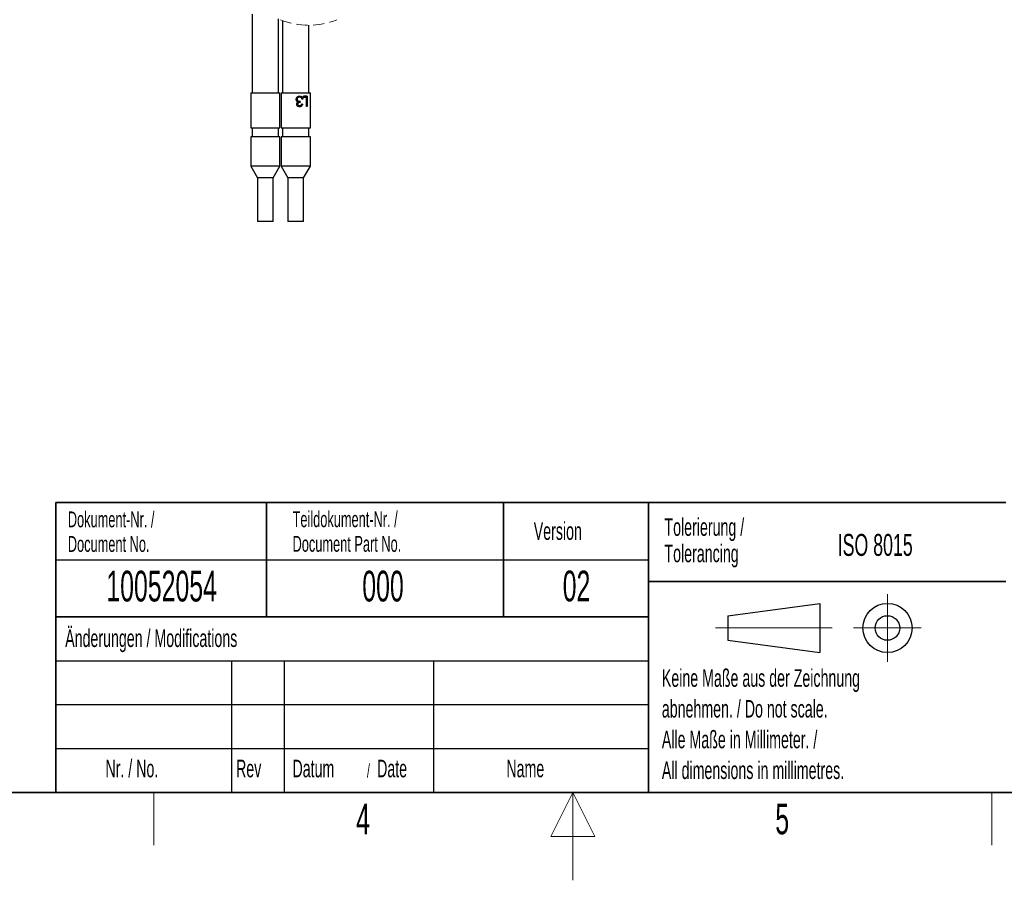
# Model space of a CAD drawing. Header units: millimetres. Extents: x 5 to 418, y 2 to 292.
# Tile 9 of 22: x 154 to 266, y 2 to 100. Entities that reach past the tile are written whole.
import ezdxf

# ---------------------------------------------------------------- set-up
doc = ezdxf.new("R2010")
doc.units = ezdxf.units.MM
doc.linetypes.add('HIDDEN', pattern=[1.905, 1.27, -0.635])
doc.layers.add('SLD-0', color=7, linetype='Continuous')
doc.styles.add('SLDTEXTSTYLE0', font='TXT', dxfattribs={"width": 0.605})

msp = doc.modelspace()

# ---------------------------------------------------------------- linework, layer by layer
at = {"color": 7, "linetype": 'Continuous', "lineweight": 25}
for p, q in [((180.4689933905, 100.6180653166), (180.4689933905, 91.6518677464)), ((183.4689932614, 91.6518677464), (183.4689932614, 100.0700304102)), ((183.9330948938, 99.8847791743), (183.9330948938, 91.6518677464)), ((186.9330948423, 91.6518677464), (186.9330948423, 99.336754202)), ((180.3023263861, 91.6518677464), (180.3023263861, 87.6518596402)), ((180.3023263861, 91.6518677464), (183.6356599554, 91.6518677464)), ((183.6356599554, 87.6518596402), (183.6356599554, 91.6518677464)), ((183.7664281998, 91.6518677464), (183.7664281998, 87.6518596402)), ((183.7664281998, 91.6518677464), (183.9897191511, 91.6518677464)), ((183.9897191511, 91.6518677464), (187.0997615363, 91.6518677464)), ((185.5895373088, 90.9203200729), (185.5582488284, 90.9203200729)), ((185.881226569, 91.1671131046), (185.7916002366, 91.1671131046)), ((186.2421003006, 90.9427612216), (186.1490257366, 90.9427612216)), ((186.73106486, 91.2568578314), (186.3193518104, 91.2568578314)), ((186.3193518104, 91.137201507), (186.3193518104, 91.2568578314)), ((186.6628694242, 91.137201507), (186.3193518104, 91.137201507)), ((186.4714708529, 91.2568578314), (186.4714708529, 91.137201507)), ((186.6628694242, 90.090196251), (186.6628694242, 91.137201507)), ((186.73106486, 91.2568578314), (186.73106486, 90.090196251)), ((187.0997615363, 87.6518596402), (187.0997615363, 91.6518677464)), ((185.6489885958, 90.3629272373), (185.6058098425, 90.3629272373)), ((185.8787499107, 90.1799409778), (185.7896189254, 90.1799409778)), ((185.9405551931, 90.6735270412), (185.8390631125, 90.6735270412)), ((185.8390631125, 90.6735270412), (185.8390631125, 90.5538707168)), ((185.9405551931, 90.5538707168), (185.8390631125, 90.5538707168)), ((185.9405551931, 90.6735270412), (185.9405551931, 90.5538707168)), ((186.2025808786, 90.3594204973), (186.1082501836, 90.3594204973)), ((186.73106486, 90.090196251), (186.6628694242, 90.090196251)), ((180.3023263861, 87.6518596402), (183.6356599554, 87.6518596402)), ((180.4689933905, 87.6518596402), (180.4689933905, 86.6518625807)), ((183.4689932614, 86.6518625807), (183.4689932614, 87.6518596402)), ((183.7664281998, 87.6518596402), (183.9897191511, 87.6518596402)), ((183.9330948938, 87.6518596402), (183.9330948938, 86.6518625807)), ((183.9897191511, 87.6518596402), (187.0997615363, 87.6518596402)), ((186.9330948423, 86.6518625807), (186.9330948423, 87.6518596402)), ((180.3023263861, 86.6518625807), (180.3023263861, 83.3185324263)), ((180.5256178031, 86.6518625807), (180.3023263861, 86.6518625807)), ((183.6356599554, 86.6518625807), (180.5256178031, 86.6518625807)), ((183.6356599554, 83.3185324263), (183.6356599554, 86.6518625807)), ((183.7664281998, 86.6518625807), (183.7664281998, 83.3185324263)), ((187.0997615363, 86.6518625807), (183.7664281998, 86.6518625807)), ((187.0997615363, 83.3185324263), (187.0997615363, 86.6518625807)), ((180.3023263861, 83.3185324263), (181.0721272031, 81.9851963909)), ((180.5256178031, 83.3185324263), (180.3023263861, 83.3185324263)), ((183.6356599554, 83.3185324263), (180.5256178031, 83.3185324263)), ((182.8658594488, 81.9851963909), (183.6356599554, 83.3185324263)), ((183.7664281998, 83.3185324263), (184.5362285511, 81.9851963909)), ((187.0997615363, 83.3185324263), (183.7664281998, 83.3185324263)), ((186.3299611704, 81.9851963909), (187.0997615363, 83.3185324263)), ((181.0721272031, 81.9851963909), (181.0721272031, 76.9852011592)), ((181.1922839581, 81.9851963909), (181.0721272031, 81.9851963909)), ((182.8658594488, 81.9851963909), (181.1922839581, 81.9851963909)), ((182.8658594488, 76.9852011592), (182.8658594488, 81.9851963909)), ((184.5362285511, 81.9851963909), (184.5362285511, 76.9852011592)), ((186.3299611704, 81.9851963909), (184.5362285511, 81.9851963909)), ((186.3299611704, 76.9852011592), (186.3299611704, 81.9851963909)), ((181.1922839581, 76.9852011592), (181.0721272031, 76.9852011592)), ((182.8658594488, 76.9852011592), (181.1922839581, 76.9852011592)), ((186.3299611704, 76.9852011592), (184.5362285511, 76.9852011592))]:
    msp.add_line(p, q, dxfattribs=at)
at = {"color": 7, "linetype": 'HIDDEN', "lineweight": 18}
msp.add_arc((186.9045694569, 107.665867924), 8.329166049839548, 247.380135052, 292.619864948, dxfattribs=at)
at = {"color": 7, "linetype": 'Continuous', "lineweight": 25}
for points, knots in [([(185.4850586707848, 90.91027669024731), (185.4914222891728, 90.96154330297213), (185.5009860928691, 91.03859126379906), (185.5540718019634, 91.1271883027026), (185.6041597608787, 91.18563841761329), (185.6661044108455, 91.23102953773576), (185.7572873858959, 91.27573235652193), (185.8329156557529, 91.28237676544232), (185.8830270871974, 91.28677936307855)], [0, 0, 0, 0, 0.2512353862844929, 0.3775785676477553, 0.5037060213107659, 0.6294450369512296, 0.7544695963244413, 1, 1, 1, 1]), ([(185.5546039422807, 90.70297173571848), (185.5343283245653, 90.7346008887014), (185.493768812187, 90.79787210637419), (185.487962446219, 90.87280339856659), (185.4850586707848, 90.91027669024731)], [0, 0, 0, 0, 0.4998979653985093, 0.9999999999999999, 0.9999999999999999, 0.9999999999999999, 0.9999999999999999]), ([(185.7916002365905, 91.16711310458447), (185.7633961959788, 91.16484926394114), (185.720213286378, 91.16138312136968), (185.6679472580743, 91.13449357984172), (185.6194901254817, 91.09467822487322), (185.5694030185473, 91.02414980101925), (185.5620539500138, 90.95574037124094), (185.5582488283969, 90.92032007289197)], [0, 0, 0, 0, 0.2221888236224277, 0.3401909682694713, 0.4603991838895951, 0.7206112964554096, 1, 1, 1, 1]), ([(185.5582488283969, 90.92032007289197), (185.5595371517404, 90.90009092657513), (185.5620751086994, 90.86024013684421), (185.5836950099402, 90.80524548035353), (185.6139918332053, 90.75793396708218), (185.6532863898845, 90.72154341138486), (185.6981537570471, 90.69738679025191), (185.7604808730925, 90.68089241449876), (185.8077906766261, 90.67645815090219), (185.8390631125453, 90.67352704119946)], [0, 0, 0, 0, 0.1439032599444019, 0.2834849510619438, 0.4161742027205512, 0.5423139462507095, 0.6613050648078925, 0.7761179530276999, 1, 1, 1, 1]), ([(185.881226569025, 91.16711310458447), (185.8462684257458, 91.1649261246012), (185.7759075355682, 91.16052435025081), (185.6954597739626, 91.11826122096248), (185.6443800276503, 91.0687786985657), (185.6131976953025, 91.02479936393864), (185.5931749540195, 90.97411376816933), (185.590750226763, 90.93825676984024), (185.5895373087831, 90.92032007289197)], [0, 0, 0, 0, 0.2457670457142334, 0.4946597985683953, 0.6207015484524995, 0.7470291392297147, 0.8734567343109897, 1, 1, 1, 1]), ([(185.5895373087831, 90.92032007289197), (185.5911967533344, 90.89998547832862), (185.5945140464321, 90.85933584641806), (185.6220859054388, 90.80406189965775), (185.6604370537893, 90.75680500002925), (185.7256602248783, 90.7088529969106), (185.8231869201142, 90.68181449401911), (185.9016149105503, 90.67627664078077), (185.9405551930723, 90.67352704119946)], [0, 0, 0, 0, 0.1269034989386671, 0.2536849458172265, 0.3797547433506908, 0.5063085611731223, 0.754877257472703, 1, 1, 1, 1]), ([(185.7930406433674, 91.28677936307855), (185.8299913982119, 91.28300286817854), (185.8859821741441, 91.27728041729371), (185.9501101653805, 91.23602399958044), (185.9967292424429, 91.19145160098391), (186.0148863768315, 91.14998301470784), (186.0249325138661, 91.12703891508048)], [0, 0, 0, 0, 0.3642649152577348, 0.5519636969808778, 0.7521065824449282, 1, 1, 1, 1]), ([(186.0654719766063, 91.10401165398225), (186.0378555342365, 91.12311456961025), (185.9823915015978, 91.16148029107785), (185.9150417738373, 91.16523029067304), (185.881226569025, 91.16711310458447)], [0, 0, 0, 0, 0.4979162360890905, 1, 1, 1, 1]), ([(185.8830270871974, 91.28677936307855), (185.9285453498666, 91.28323507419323), (185.9965796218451, 91.27793757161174), (186.0780899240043, 91.23722494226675), (186.1488997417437, 91.18060316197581), (186.2130545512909, 91.08034786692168), (186.2322790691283, 90.98928335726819), (186.2421003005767, 90.9427612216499)], [0, 0, 0, 0, 0.2468792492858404, 0.3690002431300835, 0.4925395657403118, 0.74075363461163, 1, 1, 1, 1]), ([(186.1490257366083, 90.9427612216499), (186.1406385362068, 90.97291144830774), (186.1240556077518, 91.03252359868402), (186.0848489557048, 91.08036643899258), (186.0654719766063, 91.10401165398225)], [0, 0, 0, 0, 0.5057731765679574, 0.9999999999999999, 0.9999999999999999, 0.9999999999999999, 0.9999999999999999]), ([(185.5448123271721, 90.36339414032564), (185.5462600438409, 90.38751148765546), (185.5491536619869, 90.43571594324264), (185.5774941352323, 90.50338773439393), (185.6148224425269, 90.55101862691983), (185.6507145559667, 90.58293227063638), (185.6703987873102, 90.5965892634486), (185.6802327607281, 90.6034121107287)], [0, 0, 0, 0, 0.2504419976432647, 0.5005699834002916, 0.7504172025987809, 0.8753118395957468, 1, 1, 1, 1]), ([(185.8801009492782, 90.06028465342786), (185.8391110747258, 90.06439750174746), (185.7564585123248, 90.0726907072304), (185.6640575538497, 90.12642860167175), (185.605567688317, 90.18655788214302), (185.5721654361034, 90.24057197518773), (185.5533994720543, 90.29016136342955), (185.5461163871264, 90.33177953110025), (185.5452471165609, 90.35285344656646), (185.5448123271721, 90.36339414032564)], [0, 0, 0, 0, 0.2453520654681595, 0.4947313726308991, 0.6207833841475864, 0.7470452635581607, 0.873405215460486, 0.9366801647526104, 1, 1, 1, 1]), ([(185.6802327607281, 90.6034121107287), (185.6563313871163, 90.6160258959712), (185.6204185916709, 90.63497862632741), (185.580161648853, 90.671411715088), (185.5631278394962, 90.69244597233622), (185.5546039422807, 90.7029717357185)], [0, 0, 0, 0, 0.4985273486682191, 0.749057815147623, 1, 1, 1, 1]), ([(185.8390631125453, 90.55387071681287), (185.8137744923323, 90.55211301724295), (185.7621258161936, 90.54852314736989), (185.7000801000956, 90.52150173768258), (185.6558459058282, 90.48857899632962), (185.6280368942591, 90.45363761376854), (185.6131565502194, 90.41871713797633), (185.606777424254, 90.3873749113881), (185.6061335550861, 90.37110641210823), (185.605809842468, 90.3629272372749)], [0, 0, 0, 0, 0.2253368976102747, 0.460220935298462, 0.5921329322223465, 0.7152189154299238, 0.8546912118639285, 0.9269443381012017, 1, 1, 1, 1]), ([(185.605809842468, 90.3629272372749), (185.606623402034, 90.3492235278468), (185.6082293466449, 90.32217277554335), (185.6255233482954, 90.27277738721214), (185.6566908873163, 90.2322131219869), (185.694893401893, 90.203704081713), (185.735227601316, 90.18439460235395), (185.7680420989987, 90.18170771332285), (185.7896189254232, 90.17994097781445)], [0, 0, 0, 0, 0.142513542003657, 0.2813178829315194, 0.5394631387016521, 0.6605677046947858, 0.776809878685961, 1, 1, 1, 1]), ([(185.9405551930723, 90.55387071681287), (185.909068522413, 90.55214475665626), (185.845589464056, 90.54866511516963), (185.7682905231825, 90.52218795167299), (185.7125978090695, 90.48936040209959), (185.6776063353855, 90.45475863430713), (185.6583431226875, 90.41929719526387), (185.6502099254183, 90.38748885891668), (185.6493959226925, 90.37111880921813), (185.6489885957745, 90.3629272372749)], [0, 0, 0, 0, 0.2448451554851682, 0.4936228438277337, 0.6273614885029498, 0.7457695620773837, 0.8725768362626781, 0.9362374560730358, 1, 1, 1, 1]), ([(185.6489885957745, 90.3629272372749), (185.650022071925, 90.3491661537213), (185.6520880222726, 90.32165732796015), (185.6747320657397, 90.27088053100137), (185.7237379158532, 90.22152275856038), (185.7980722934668, 90.18514605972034), (185.8519582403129, 90.18166949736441), (185.8787499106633, 90.17994097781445)], [0, 0, 0, 0, 0.1267744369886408, 0.2534259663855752, 0.5047164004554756, 0.7537488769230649, 1, 1, 1, 1]), ([(186.0043513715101, 90.2176111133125), (185.9922938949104, 90.1920760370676), (185.9726246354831, 90.15042088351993), (185.9274192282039, 90.10683687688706), (185.8852071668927, 90.07913060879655), (185.846371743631, 90.06626103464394), (185.8146919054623, 90.06085927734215), (185.7986993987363, 90.06047624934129), (185.790699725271, 90.06028465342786)], [0, 0, 0, 0, 0.2971312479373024, 0.4847076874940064, 0.6591396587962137, 0.8301724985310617, 0.9150499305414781, 1, 1, 1, 1]), ([(185.8787499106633, 90.17994097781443), (185.9047091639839, 90.18186839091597), (185.9564879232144, 90.1857128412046), (186.0270242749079, 90.22413875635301), (186.0767840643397, 90.2865719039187), (186.0977024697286, 90.33500102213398), (186.1082501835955, 90.35942049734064)], [0, 0, 0, 0, 0.2479009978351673, 0.4944674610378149, 0.7450946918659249, 1, 1, 1, 1]), ([(186.2025808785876, 90.35942049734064), (186.192284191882, 90.31949983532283), (186.1719430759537, 90.24063652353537), (186.1015710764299, 90.1400524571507), (185.9993570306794, 90.07122349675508), (185.9199368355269, 90.06393862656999), (185.8801009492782, 90.06028465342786)], [0, 0, 0, 0, 0.2566525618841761, 0.5070174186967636, 0.7527279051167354, 1, 1, 1, 1])]:
    msp.add_open_spline(points, degree=3, knots=knots, dxfattribs=at)
at = {"layer": 'SLD-0', "lineweight": 35}
for p, q in [((158.116731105, 45.0000000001), (225.616731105, 45.0000000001)), ((158.116731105, 45.0000000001), (158.116731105, 32.0000000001)), ((182.116731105, 45.0000000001), (182.116731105, 32.0000000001)), ((209.116731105, 45.0000000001), (209.116731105, 32.0000000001)), ((225.616731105, 45.0000000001), (225.616731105, 32.0000000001)), ((225.616731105, 45), (266.3304509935, 45)), ((225.616731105, 45), (225.616731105, 36)), ((225.616731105, 36), (266.3304509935, 36)), ((225.616731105, 36), (225.616731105, 12)), ((158.116731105, 31.9999999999), (158.116731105, 12)), ((158.116731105, 31.9999999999), (225.616731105, 31.9999999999)), ((225.616731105, 31.9999999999), (225.616731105, 12)), ((26, 12), (408, 12)), ((158.116731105, 12), (225.616731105, 12)), ((225.616731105, 12), (266.3304509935, 12))]:
    msp.add_line(p, q, dxfattribs=at)
at = {"layer": 'SLD-0'}
for p, q in [((158.116731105, 38.5000000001), (225.616731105, 38.5000000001)), ((158.116731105, 27), (225.616731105, 27)), ((178.116731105, 27), (178.116731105, 12)), ((184.116731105, 27), (184.116731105, 12)), ((201.116731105, 27), (201.116731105, 12)), ((158.116731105, 22), (225.616731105, 22)), ((158.116731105, 17), (225.616731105, 17))]:
    msp.add_line(p, q, dxfattribs=at)
at = {"layer": 'SLD-0', "lineweight": 18}
for p, q in [((252.8396209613, 34.5746449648), (252.8396209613, 26.8746449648)), ((233.2396209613, 30.7246449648), (246.5396209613, 30.7246449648)), ((248.9896209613, 30.7246449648), (256.6896209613, 30.7246449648)), ((169.25, 6), (169.25, 12)), ((217, 12), (214.5, 7)), ((217, 2), (217, 12)), ((219.5, 7), (217, 12)), ((264.75, 6), (264.75, 12)), ((214.5, 7), (219.5, 7))]:
    msp.add_line(p, q, dxfattribs=at)
at = {"layer": 'SLD-0', "lineweight": 25}
for p, q in [((234.6396209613, 32.1246449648), (245.1396209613, 33.5246449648)), ((245.1396209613, 33.5246449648), (245.1396209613, 27.9246449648)), ((158.116731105, 32.0000000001), (225.616731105, 32.0000000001)), ((234.6396209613, 32.1246449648), (234.6396209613, 29.3246449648)), ((234.6396209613, 29.3246449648), (245.1396209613, 27.9246449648))]:
    msp.add_line(p, q, dxfattribs=at)
for radius in [2.799999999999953, 1.399999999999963]:
    msp.add_circle((252.8396209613, 30.7246449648), radius, dxfattribs=at)

# ---------------------------------------------------------------- texts
at = {"layer": 'SLD-0', "style": 'SLDTEXTSTYLE0'}
for s, insert, char_height, attachment_point in [('Dokument-Nr. /', (159.4706948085, 43.9891162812), 1.8, 1), ('Teildokument-Nr. /', (185.0721201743, 44.0073193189), 1.8, 1), ('Version', (212.5452394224, 42.7601484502), 2, 1), ('Tolerierung /', (227.4390961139, 43.2172116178), 2, 1), ('Document No.', (159.4706948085, 41.189116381), 1.8, 1), ('Document Part No.', (185.0721201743, 41.2073194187), 1.8, 1), ('Tolerancing', (227.4390961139, 40.2172115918), 2, 1), ('ISO 8015', (247.1715762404, 41.4342036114), 2.5, 1), ('10052054', (170.1557203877, 37.2429898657), 3.5, 2), ('000', (195.3766861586, 37.2429898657), 3.5, 2), ('02', (217.4215825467, 37.2527124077), 3.5, 2), ('Änderungen / Modifications', (159.1698388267, 30.5619096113), 2, 1), ('Keine Maße aus der Zeichnung', (227.1404191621, 26.0307047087), 2, 1), ('abnehmen. / Do not scale.', (227.1404191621, 22.5307046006), 2, 1), ('Alle Maße in Millimeter. /', (227.1404191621, 19.0307044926), 2, 1), ('Nr. / No.', (163.7531858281, 15.7243863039), 2, 1), ('Rev', (178.6350602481, 15.7243863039), 2, 1), ('Datum', (185.0629406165, 15.7243863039), 2, 1), ('Date', (194.7021767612, 15.7243863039), 2, 1), ('Name', (209.4275491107, 15.7290047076), 2, 1), ('/', (193.5459265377, 15.2242968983), 1.5, 1), ('All dimensions in millimetres.', (227.1404191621, 15.5307043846), 2, 1), ('4', (193.1027123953, 10.7429955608), 3.5, 2), ('5', (240.8527123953, 10.7429955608), 3.5, 2)]:
    msp.add_mtext(s, dxfattribs=dict(at, insert=insert, char_height=char_height, attachment_point=attachment_point))

doc.saveas('drawing.dxf')
